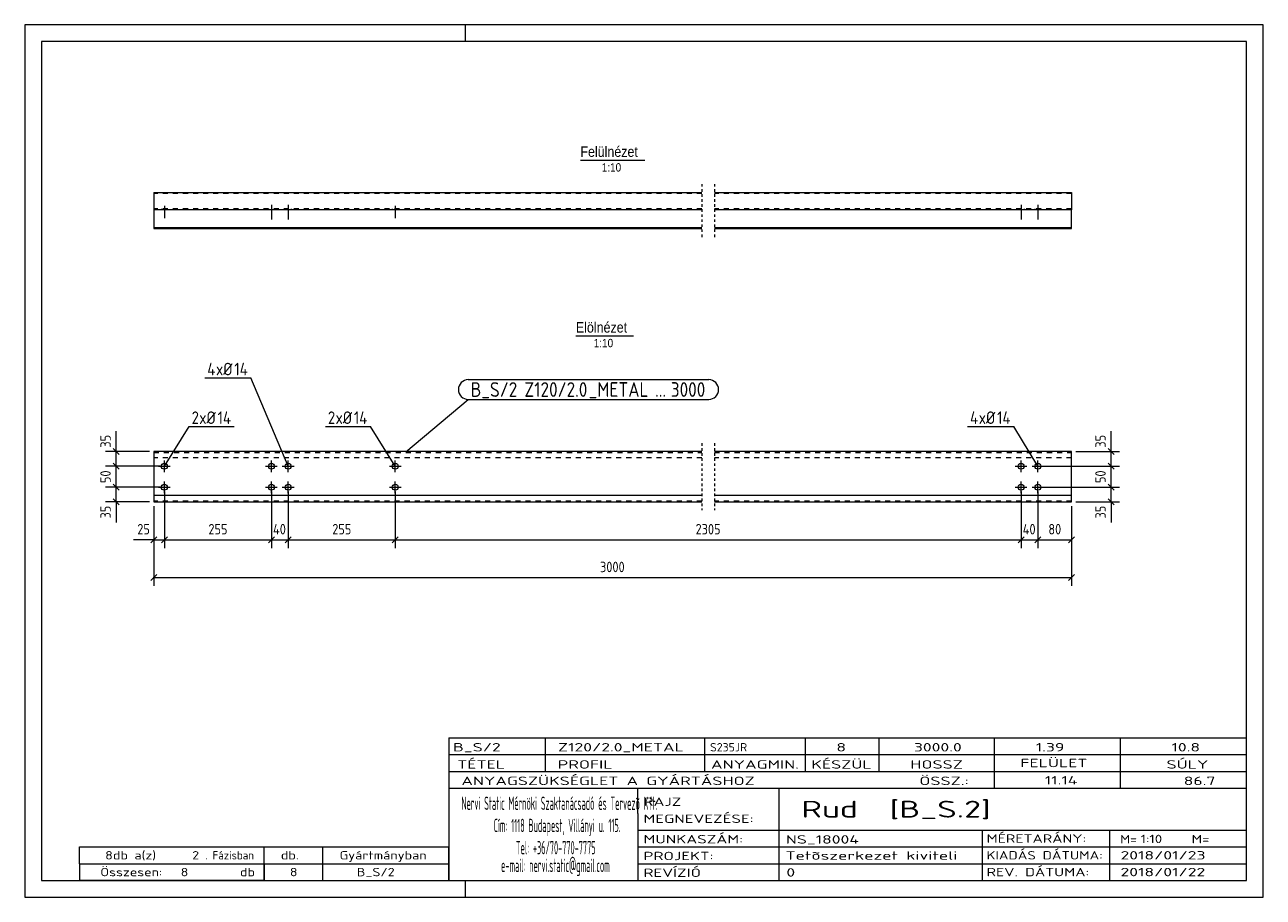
# Model space of a CAD drawing. Header units: millimetres. Extents: x 1 to 296, y 1 to 209.
import ezdxf

# ---------------------------------------------------------------- set-up
doc = ezdxf.new("R2010")
doc.units = ezdxf.units.MM
doc.header["$LTSCALE"] = 0.6
for name, pattern in [('XKITLINE00', [0]), ('XKITLINE01', [4, 1, -1, 1, -1]), ('XKITLINE02', [4, 2, -2])]:
    doc.linetypes.add(name, pattern=pattern)
for name, color, linetype, lineweight in [('Bolt', 7, 'Continuous', 0), ('BoltMark', 3, 'Continuous', 0), ('DrawingSheet', 5, 'Continuous', 0), ('OtherObjectType', 1, 'Continuous', 0), ('Part', 2, 'Continuous', 0), ('PartMark', 3, 'Continuous', 0), ('Z-DIMENSIONS', 1, 'Continuous', 0)]:
    doc.layers.add(name, color=color, linetype=linetype, lineweight=lineweight)
doc.styles.add('ARIAL', font='ARIAL.TTF')
doc.styles.add('ISOCPEUR', font='ISOCPEUR.TTF')

msp = doc.modelspace()

# ---------------------------------------------------------------- linework, layer by layer
at = {"layer": 'Bolt', "color": 4, "linetype": 'XKITLINE00', "lineweight": 0}
for p, q in [((34.25, 165.85), (34.25, 162.9)), ((34.25, 165.85), (34.25, 162.9)), ((59.75, 166.1), (59.75, 162.55)), ((59.75, 166.1), (59.75, 162.55)), ((63.75, 166.1), (63.75, 162.55)), ((63.75, 166.1), (63.75, 162.55)), ((89.25, 165.85), (89.25, 162.9)), ((89.25, 165.85), (89.25, 162.9)), ((238.33, 166.1), (238.33, 162.55)), ((238.33, 166.1), (238.33, 162.55)), ((242.33, 166.1), (242.33, 162.55)), ((242.33, 166.1), (242.33, 162.55)), ((33.55, 165.1), (33.55, 164.9)), ((33.55, 165.1), (33.55, 164.9)), ((34.95, 165.1), (34.95, 164.9)), ((34.95, 165.1), (34.95, 164.9)), ((59.05, 165.1), (59.05, 164.9)), ((59.05, 165.1), (59.05, 164.9)), ((60.45, 165.1), (60.45, 164.9)), ((60.45, 165.1), (60.45, 164.9)), ((63.05, 165.1), (63.05, 164.9)), ((63.05, 165.1), (63.05, 164.9)), ((64.45, 165.1), (64.45, 164.9)), ((64.45, 165.1), (64.45, 164.9)), ((88.55, 165.1), (88.55, 164.9)), ((88.55, 165.1), (88.55, 164.9)), ((89.95, 165.1), (89.95, 164.9)), ((89.95, 165.1), (89.95, 164.9)), ((237.63, 165.1), (237.63, 164.9)), ((237.63, 165.1), (237.63, 164.9)), ((239.03, 165.1), (239.03, 164.9)), ((239.03, 165.1), (239.03, 164.9)), ((241.63, 165.1), (241.63, 164.9)), ((241.63, 165.1), (241.63, 164.9)), ((243.03, 165.1), (243.03, 164.9)), ((243.03, 165.1), (243.03, 164.9)), ((32.85, 103.74), (35.65, 103.74)), ((34.25, 102.34), (34.25, 105.14)), ((58.35, 103.74), (61.15, 103.74)), ((59.75, 102.34), (59.75, 105.14)), ((62.35, 103.74), (65.15, 103.74)), ((63.75, 102.34), (63.75, 105.14)), ((87.85, 103.74), (90.65, 103.74)), ((89.25, 102.34), (89.25, 105.14)), ((236.93, 103.74), (239.73, 103.74)), ((238.33, 102.34), (238.33, 105.14)), ((240.93, 103.74), (243.73, 103.74)), ((242.33, 102.34), (242.33, 105.14)), ((32.85, 98.74), (35.65, 98.74)), ((34.25, 97.34), (34.25, 100.14)), ((58.35, 98.74), (61.15, 98.74)), ((59.75, 97.34), (59.75, 100.14)), ((62.35, 98.74), (65.15, 98.74)), ((63.75, 97.34), (63.75, 100.14)), ((87.85, 98.74), (90.65, 98.74)), ((89.25, 97.34), (89.25, 100.14)), ((236.93, 98.74), (239.73, 98.74)), ((238.33, 97.34), (238.33, 100.14)), ((240.93, 98.74), (243.73, 98.74)), ((242.33, 97.34), (242.33, 100.14))]:
    msp.add_line(p, q, dxfattribs=at)
for centre in [(34.25, 103.74), (59.75, 103.74), (63.75, 103.74), (89.25, 103.74), (238.33, 103.74), (242.33, 103.74), (34.25, 98.74), (59.75, 98.74), (63.75, 98.74), (89.25, 98.74), (238.33, 98.74), (242.33, 98.74)]:
    msp.add_circle(centre, 0.7, dxfattribs=at)
at = {"layer": 'BoltMark', "color": 4, "linetype": 'XKITLINE00', "lineweight": 0}
for p, q in [((43.88, 124.82), (54.88, 124.82)), ((63.75, 103.74), (54.88, 124.82)), ((34.25, 103.74), (40.15, 113.23)), ((40.15, 113.23), (50.89, 113.23)), ((72.61, 113.23), (83.35, 113.23)), ((89.25, 103.74), (83.35, 113.23)), ((225.56, 113.23), (236.56, 113.23)), ((242.33, 103.74), (236.56, 113.23))]:
    msp.add_line(p, q, dxfattribs=at)
at = {"layer": 'DrawingSheet', "color": 2, "linetype": 'XKITLINE00', "lineweight": 0}
for p, q in [((296, 209), (1, 209)), ((1, 209), (1, 1)), ((106, 205), (106, 209)), ((296, 1), (296, 209)), ((106, 1), (106, 5)), ((1, 1), (296, 1))]:
    msp.add_line(p, q, dxfattribs=at)
at = {"layer": 'DrawingSheet', "color": 3, "linetype": 'XKITLINE00', "lineweight": 0}
for p, q in [((292, 205), (5, 205)), ((5, 205), (5, 5)), ((292, 5), (292, 205)), ((5, 5), (292, 5))]:
    msp.add_line(p, q, dxfattribs=at)
at = {"layer": 'OtherObjectType', "color": 6, "linetype": 'XKITLINE00', "lineweight": 0}
for p, q in [((133.35, 176.75), (148.73, 176.75)), ((132.27, 134.87), (145.98, 134.87))]:
    msp.add_line(p, q, dxfattribs=at)
at = {"layer": 'OtherObjectType', "color": 7, "linetype": 'XKITLINE00', "lineweight": 0}
for p, q in [((102, 39), (292, 39)), ((102, 39), (102, 35)), ((102, 39), (292, 39)), ((125, 35), (125, 39)), ((163, 35), (163, 39)), ((187, 35), (187, 39)), ((204.5, 35), (204.5, 39)), ((232, 35), (232, 39)), ((262, 35), (262, 39)), ((292, 35), (292, 39)), ((102, 35), (292, 35)), ((102, 35), (102, 5)), ((102, 35), (292, 35)), ((125, 31), (125, 35)), ((163, 31), (163, 35)), ((187, 31), (187, 35)), ((204.5, 31), (204.5, 35)), ((232, 31), (232, 35)), ((262, 31), (262, 35)), ((292, 31), (292, 35)), ((102, 31), (292, 31)), ((232, 27), (232, 31)), ((262, 27), (262, 31)), ((292, 27), (292, 31)), ((102, 27), (292, 27)), ((147, 21), (147, 27)), ((180.7, 17), (180.7, 27)), ((292, 21), (292, 27)), ((147, 21), (147, 5)), ((292, 17), (292, 21)), ((147, 17), (292, 17)), ((180.7, 5), (180.7, 17)), ((229.16, 13), (229.16, 17)), ((259.5, 5), (259.5, 17)), ((292, 13), (292, 17)), ((14, 9), (14, 13)), ((14, 13), (58, 13)), ((14, 13), (58, 13)), ((58, 9), (58, 13)), ((58, 13), (102, 13)), ((58, 9), (58, 13)), ((72, 9), (72, 13)), ((102, 9), (102, 13)), ((147, 13), (292, 13)), ((229.16, 5), (229.16, 13)), ((292, 9), (292, 13)), ((14, 9), (58, 9)), ((14, 9), (14, 5)), ((14, 9), (58, 9)), ((58, 9), (58, 5)), ((58, 9), (102, 9)), ((58, 5), (58, 9)), ((72, 5), (72, 9)), ((102, 5), (102, 9)), ((147, 9), (292, 9)), ((292, 5), (292, 9)), ((58, 5), (14, 5)), ((58, 5), (102, 5)), ((102, 5), (292, 5)), ((139.5, 5), (292, 5))]:
    msp.add_line(p, q, dxfattribs=at)
at = {"layer": 'Part', "color": 2, "linetype": 'XKITLINE00', "lineweight": 0}
for p, q in [((31.75, 169), (31.75, 164.9)), ((31.75, 169), (162.29, 169)), ((165.29, 169), (250.33, 169)), ((250.33, 169), (250.33, 164.9)), ((31.75, 164.9), (31.75, 160.4)), ((162.29, 164.9), (31.75, 164.9)), ((250.33, 164.9), (165.29, 164.9)), ((250.33, 160.4), (250.33, 164.9)), ((162.29, 160.6), (31.75, 160.6)), ((31.75, 160.4), (162.29, 160.4)), ((250.33, 160.6), (165.29, 160.6)), ((165.29, 160.4), (250.33, 160.4)), ((31.75, 107.24), (31.75, 95.24)), ((162.29, 107.24), (31.75, 107.24)), ((250.33, 107.24), (165.29, 107.24)), ((250.33, 95.24), (250.33, 107.24)), ((162.29, 96.74), (31.75, 96.74)), ((31.75, 95.24), (162.29, 95.24)), ((250.33, 96.74), (165.29, 96.74)), ((165.29, 95.24), (250.33, 95.24))]:
    msp.add_line(p, q, dxfattribs=at)
at = {"layer": 'Part', "color": 7, "linetype": 'XKITLINE02', "lineweight": 0}
for p, q in [((162.29, 168.8), (31.75, 168.8)), ((250.33, 168.8), (165.29, 168.8)), ((162.29, 165.1), (31.75, 165.1)), ((250.33, 165.1), (165.29, 165.1)), ((31.75, 107.04), (162.29, 107.04)), ((165.29, 107.04), (250.33, 107.04)), ((162.29, 105.74), (31.75, 105.74)), ((250.33, 105.74), (165.29, 105.74)), ((162.29, 95.44), (31.75, 95.44)), ((250.33, 95.44), (165.29, 95.44))]:
    msp.add_line(p, q, dxfattribs=at)
at = {"layer": 'Part', "color": 2, "linetype": 'XKITLINE01', "lineweight": 0}
for p, q in [((162.29, 171), (162.29, 158.4)), ((165.29, 171), (165.29, 158.4)), ((162.29, 109.24), (162.29, 93.24)), ((165.29, 109.24), (165.29, 93.24))]:
    msp.add_line(p, q, dxfattribs=at)
at = {"layer": 'PartMark', "color": 7, "linetype": 'XKITLINE00', "lineweight": 0}
for p, q in [((106.63, 124.39), (163.92, 124.39)), ((91.78, 107.19), (106.63, 119.69)), ((106.63, 119.69), (163.92, 119.69))]:
    msp.add_line(p, q, dxfattribs=at)
for centre, start, end in [((106.63, 122.04), 90, 270), ((163.92, 122.04), 270, 90)]:
    msp.add_arc(centre, 2.35, start, end, dxfattribs=at)
at = {"layer": 'Z-DIMENSIONS', "color": 7, "linetype": 'XKITLINE00', "lineweight": 0}
for p, q in [((22.75, 107.24), (22.75, 112.12)), ((22.75, 107.24), (22.75, 112.12)), ((259.75, 107.24), (259.75, 112.12)), ((259.75, 107.24), (259.75, 112.12)), ((30.75, 107.24), (20.25, 107.24)), ((22.04, 107.95), (23.46, 106.53)), ((22.75, 103.74), (22.75, 107.24)), ((251.33, 107.24), (261.75, 107.24)), ((259.04, 107.95), (260.46, 106.53)), ((259.75, 103.74), (259.75, 107.24)), ((33.25, 103.74), (20.25, 103.74)), ((33.25, 103.74), (20.25, 103.74)), ((22.04, 104.45), (23.46, 103.03)), ((22.04, 104.45), (23.46, 103.03)), ((22.75, 98.74), (22.75, 103.74)), ((243.33, 103.74), (261.75, 103.74)), ((243.33, 103.74), (261.75, 103.74)), ((259.04, 104.45), (260.46, 103.03)), ((259.04, 104.45), (260.46, 103.03)), ((259.75, 98.74), (259.75, 103.74)), ((33.25, 98.74), (20.25, 98.74)), ((33.25, 98.74), (20.25, 98.74)), ((22.04, 99.45), (23.46, 98.03)), ((22.04, 99.45), (23.46, 98.03)), ((22.75, 95.24), (22.75, 98.74)), ((34.25, 97.74), (34.25, 84.24)), ((34.25, 97.74), (34.25, 84.24)), ((59.75, 97.74), (59.75, 90.49)), ((59.75, 97.74), (59.75, 84.24)), ((63.75, 97.74), (63.75, 84.24)), ((63.75, 97.74), (63.75, 90.49)), ((89.25, 97.74), (89.25, 84.24)), ((89.25, 97.74), (89.25, 84.24)), ((238.33, 97.74), (238.33, 90.49)), ((238.33, 97.74), (238.33, 84.24)), ((242.33, 97.74), (242.33, 84.24)), ((242.33, 97.74), (242.33, 90.49)), ((243.33, 98.74), (261.75, 98.74)), ((243.33, 98.74), (261.75, 98.74)), ((259.04, 99.45), (260.46, 98.03)), ((259.04, 99.45), (260.46, 98.03)), ((259.75, 95.24), (259.75, 98.74)), ((30.75, 95.24), (20.25, 95.24)), ((22.04, 95.95), (23.46, 94.53)), ((22.75, 95.24), (22.75, 90.36)), ((22.75, 95.24), (22.75, 90.36)), ((251.33, 95.24), (261.75, 95.24)), ((259.04, 95.95), (260.46, 94.53)), ((259.75, 95.24), (259.75, 90.36)), ((259.75, 95.24), (259.75, 90.36)), ((31.75, 94.24), (31.75, 75.24)), ((31.75, 94.24), (31.75, 84.24)), ((250.33, 94.24), (250.33, 75.24)), ((250.33, 94.24), (250.33, 84.24)), ((31.75, 86.24), (26.87, 86.24)), ((31.75, 86.24), (26.87, 86.24)), ((32.46, 86.95), (31.04, 85.53)), ((31.75, 86.24), (34.25, 86.24)), ((34.96, 86.95), (33.54, 85.53)), ((34.96, 86.95), (33.54, 85.53)), ((34.25, 86.24), (59.75, 86.24)), ((60.46, 86.95), (59.04, 85.53)), ((60.46, 86.95), (59.04, 85.53)), ((59.75, 86.99), (59.75, 84.24)), ((59.75, 86.24), (63.75, 86.24)), ((64.46, 86.95), (63.04, 85.53)), ((64.46, 86.95), (63.04, 85.53)), ((63.75, 86.99), (63.75, 84.24)), ((63.75, 86.24), (89.25, 86.24)), ((89.96, 86.95), (88.54, 85.53)), ((89.96, 86.95), (88.54, 85.53)), ((89.25, 86.24), (238.33, 86.24)), ((239.04, 86.95), (237.62, 85.53)), ((239.04, 86.95), (237.62, 85.53)), ((238.33, 86.99), (238.33, 84.24)), ((238.33, 86.24), (242.33, 86.24)), ((243.04, 86.95), (241.62, 85.53)), ((243.04, 86.95), (241.62, 85.53)), ((242.33, 86.99), (242.33, 84.24)), ((242.33, 86.24), (250.33, 86.24)), ((251.04, 86.95), (249.62, 85.53)), ((32.46, 77.95), (31.04, 76.53)), ((31.75, 77.24), (250.33, 77.24)), ((251.04, 77.95), (249.62, 76.53))]:
    msp.add_line(p, q, dxfattribs=at)
at = {"layer": 'Z-DIMENSIONS', "color": 3}
for p in [(22.75, 107.24), (259.75, 107.24), (22.75, 103.74), (22.75, 103.74), (259.75, 103.74), (259.75, 103.74), (22.75, 98.74), (22.75, 98.74), (259.75, 98.74), (259.75, 98.74), (22.75, 95.24), (259.75, 95.24), (31.75, 86.24), (34.25, 86.24), (34.25, 86.24), (59.75, 86.24), (59.75, 86.24), (63.75, 86.24), (63.75, 86.24), (89.25, 86.24), (89.25, 86.24), (238.33, 86.24), (238.33, 86.24), (242.33, 86.24), (242.33, 86.24), (250.33, 86.24), (31.75, 77.24), (250.33, 77.24)]:
    msp.add_point(p, dxfattribs=at)

# ---------------------------------------------------------------- texts
at = {"layer": 'BoltMark', "color": 4, "style": 'ISOCPEUR', "width": 0.85}
for s, p in [('4', (44.48, 125.42)), ('xØ', (46.54, 125.42)), ('14', (50.92, 125.42)), ('2', (40.75, 113.83)), ('xØ', (42.55, 113.83)), ('14', (46.94, 113.83)), ('2', (73.21, 113.83)), ('xØ', (75.02, 113.83)), ('14', (79.4, 113.83)), ('4', (226.16, 113.83)), ('xØ', (228.23, 113.83)), ('14', (232.61, 113.83))]:
    msp.add_text(s, height=3, dxfattribs=at).set_placement(p)
at = {"layer": 'OtherObjectType', "color": 6, "style": 'ARIAL', "width": 0.85}
for s, height, p in [('Felülnézet', 2.5, (133.35, 177.5)), ('1:10', 2, (138.44, 174)), ('Elölnézet', 2.5, (132.27, 135.62)), ('1:10', 2, (136.53, 132.12))]:
    msp.add_text(s, height=height, dxfattribs=at).set_placement(p)
at = {"layer": 'OtherObjectType', "color": 7, "style": 'ISOCPEUR'}
for s, height, width, p in [('B_S/2', 2, 1.525501, (103, 35.76)), ('Z120/2.0_METAL', 2, 1.525501, (128, 35.76)), ('S235JR', 2, 1.02, (164.22, 35.76)), ('8', 2, 1.525501, (194.32, 35.76)), ('3000.0', 2, 1.525501, (212.78, 35.76)), ('1.39', 2, 1.525501, (241.81, 35.76)), ('10.8', 2, 1.525501, (274.14, 35.76)), ('TÉTEL', 2, 1.525501, (104, 31.66)), ('PROFIL', 2, 1.525501, (127.96, 31.66)), ('ANYAGMIN.', 2, 1.525501, (164.47, 31.66)), ('KÉSZÜL', 2, 1.525501, (188.37, 31.66)), ('HOSSZ', 2, 1.525501, (211.96, 31.66)), ('FELÜLET', 2, 1.525501, (238.13, 32)), ('SÚLY', 2, 1.525501, (272.96, 31.66)), ('ANYAGSZÜKSÉGLET A GYÁRTÁSHOZ', 2, 1.525501, (105, 27.75)), ('ÖSSZ.:', 2, 1.525501, (214.1, 27.75)), ('11.14', 2, 1.525501, (243.97, 27.88)), ('86.7', 2, 1.525501, (277.06, 27.75)), ('Nervi Static Mérnöki\xa0Szaktanácsadó\xa0és\xa0Tervezõ Kft.', 3.1765, 0.403093, (105, 21.82)), ('RAJZ', 2, 1.445, (148.38, 22.78)), ('Rud  [B_S.2]', 4, 1.474651, (186, 20)), ('MEGNEVEZÉSE:', 2, 1.445, (148.38, 18.72)), ('Cím:\xa01118 Budapest, Villányi u. 115.', 3.1765, 0.403093, (112.69, 16.53)), ('MUNKASZÁM:', 2, 1.445, (148.38, 13.84)), ('NS_18004', 2, 1.525501, (182.28, 13.78)), ('MÉRETARÁNY:', 2, 1.36, (230.1, 14)), ('M=', 2, 1.211571, (261.91, 13.84)), ('1:10', 2, 1.275, (266.79, 13.9)), ('M=', 2, 1.275, (278.95, 13.87)), ('8', 2, 1.211571, (20.14, 10)), ('db a(z)', 2, 1.211571, (22, 10)), ('2', 2, 1.211571, (40.86, 10)), ('. Fázisban', 2, 0.935, (44, 10)), ('db.', 2, 1.211571, (62, 10)), ('Gyártmányban', 2, 1.211571, (76, 10)), ('Tel:\xa0+36/70-770-7775', 3.1765, 0.403093, (117.97, 11.24)), ('PROJEKT:', 2, 1.445, (148.38, 9.84)), ('Tetõszerkezet kiviteli ', 2, 1.525501, (182.2, 9.94)), ('KIADÁS DÁTUMA:', 2, 1.275, (230.1, 10)), ('2018/01/23', 2, 1.525501, (262, 10)), ('e-mail:\xa0nervi.static@gmail.com', 3.1765, 0.403093, (114.45, 7)), ('Összesen:            db', 2, 1.211571, (19, 6)), ('8', 2, 1.211571, (38.14, 6)), ('8', 2, 1.211571, (64.14, 6)), ('B_S/2', 2, 1.211571, (80.08, 6)), ('REVÍZIÓ', 2, 1.445, (148.38, 5.84)), ('0', 2, 1.525501, (182.41, 5.92)), ('REV. DÁTUMA:', 2, 1.36, (230.1, 6)), ('2018/01/22', 2, 1.525501, (262, 6))]:
    msp.add_text(s, height=height, dxfattribs=dict(at, width=width)).set_placement(p)
at = {"layer": 'PartMark', "color": 3, "style": 'ISOCPEUR', "width": 0.85}
for s, p in [('B_S/2', (107.23, 120.29)), ('Z120/2.0', (120.01, 120.29)), ('_METAL', (135.35, 120.29)), ('3000', (154.89, 120.29)), ('...', (151.14, 120.29))]:
    msp.add_text(s, height=3.5, dxfattribs=at).set_placement(p)
at = {"layer": 'Z-DIMENSIONS', "color": 3, "style": 'ISOCPEUR', "width": 0.85}
for s, p in [('35', (21.5, 108.18)), ('35', (258.5, 108.18)), ('50', (21.5, 99.74)), ('50', (258.5, 99.74)), ('35', (21.5, 91.29)), ('35', (258.5, 91.29))]:
    msp.add_text(s, height=2.5, rotation=90.0002, dxfattribs=at).set_placement(p)
for s, p in [('25', (27.8, 87.49)), ('255', (44.74, 87.49)), ('40', (60.14, 87.49)), ('255', (74.24, 87.49)), ('2305', (160.78, 87.49)), ('40', (238.72, 87.49)), ('80', (244.82, 87.49)), ('3000', (138.03, 78.49))]:
    msp.add_text(s, height=2.5, dxfattribs=at).set_placement(p)

doc.saveas('drawing.dxf')
